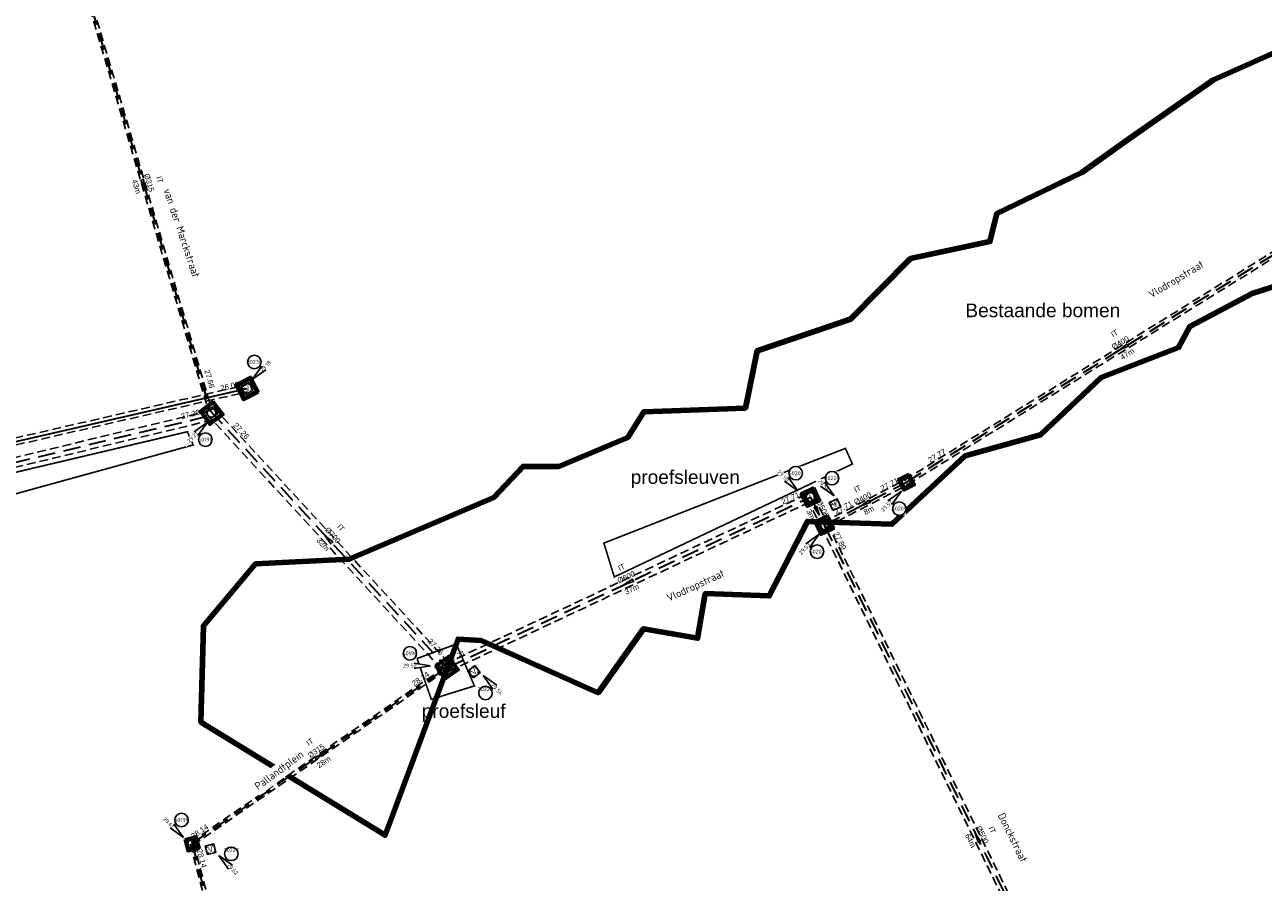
# Model space of a CAD drawing. Header units: metres. Extents: x 200112 to 202167, y 374508 to 376527.
# Tile 15 of 25: x 201186 to 201299, y 374793 to 374871. Entities that reach past the tile are written whole.
import ezdxf
from ezdxf.enums import TextEntityAlignment as Align

# ---------------------------------------------------------------- set-up
doc = ezdxf.new("R2010")
doc.units = ezdxf.units.M
doc.set_wipeout_variables(frame=1)
for name, pattern in [('HIDDEN4', [2.3813, 1.5875, -0.7938]), ('HIDDEN6', [1.1906999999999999, 0.7938, -0.3969]), ('HIDDENX2', [0.75, 0.5, -0.25])]:
    doc.linetypes.add(name, pattern=pattern)
doc.layers.add('000-conflicten bomen', color=1, linetype='Continuous', lineweight=200, true_color=0xff0000)
doc.layers.add('025___BS_GEMENGD', color=20, linetype='Continuous', lineweight=30, true_color=0xff3f00)
for name, color, linetype, lineweight in [('025___BS_IT', 84, 'HIDDEN4', 30), ('B-WE-RI-VWA_PUTNUMMER-S', 20, 'Continuous', 25), ('B-WE-RI-VWA_RIOOLPUT_VALPUT-S', 253, 'Continuous', 25), ('conflictpunten', 210, 'Continuous', 18), ('N-WE-RI-ITR_PUTNUMMER-S', 84, 'Continuous', 25), ('N-WE-RI-ITR_RIOOLPUT-S', 84, 'Continuous', 25), ('N-WE-RI-PUT-G', 7, 'Continuous', 35), ('N-WE-RI-PUT-GD', 7, 'Continuous', 50), ('X-XX-AL-T35', 50, 'Continuous', 35)]:
    doc.layers.add(name, color=color, linetype=linetype, lineweight=lineweight)
for name, color, linetype in [('025___BS_STROOMRICHTING', 252, 'Continuous'), ('025___BS_STROOMRICHTING IT', 252, 'Continuous'), ('025___BS_TEKST_BOBIT', 84, 'Continuous'), ('025___BS_TEKST_DIAMETERIT', 84, 'Continuous'), ('025___BS_TEKST_LENGTE', 250, 'Continuous'), ('025___BS_VISUEEL RUIMTEBESLAG', 251, 'HIDDEN6'), ('Wipeout', 10, 'Continuous')]:
    doc.layers.add(name, color=color, linetype=linetype)
doc.layers.add('025___BS_TEKST_BOBGWA', color=20, linetype='Continuous', true_color=0xff3f00)
doc.layers.add('025___BS_TEKST_DIAMETERGWA', color=20, linetype='Continuous', true_color=0xff3f00)
doc.layers.add('025___BS_TEKST_STRENGNUMMER', color=50, linetype='Continuous', plot=False)
doc.styles.add('NLCS-ISO', font='NLCS-ISO.ttf')
doc.styles.add('NLCS-ISO-M200-T35', font='NLCS-ISO.ttf', dxfattribs={"height": 0.7000000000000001})
doc.styles.get("Standard").update_dxf_attribs({"font": 'arial.ttf'})

# ---------------------------------------------------------------- blocks, each defined once
blk = doc.blocks.new('put1250x1250')
at = {"layer": 'N-WE-RI-PUT-GD'}
for points in [[(-0.7749999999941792, -0.7750000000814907), (0.7749999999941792, -0.7750000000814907), (0.7749999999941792, 0.7749999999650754), (-0.7749999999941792, 0.7749999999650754)], [(-0.625, -0.6250000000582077), (0.625, -0.6250000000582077), (0.625, 0.6249999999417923), (-0.625, 0.6249999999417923)]]:
    blk.add_lwpolyline(points, close=True, dxfattribs=at)
blk = doc.blocks.new('put800x800')
at = {"layer": 'N-WE-RI-PUT-GD'}
for points in [[(-0.5500000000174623, -0.5500000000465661), (0.5499999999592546, -0.5500000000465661), (0.5499999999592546, 0.5499999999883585), (-0.5500000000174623, 0.5499999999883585)], [(-0.4000000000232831, -0.4000000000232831), (0.3999999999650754, -0.4000000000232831), (0.3999999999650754, 0.3999999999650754), (-0.4000000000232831, 0.3999999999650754)]]:
    blk.add_lwpolyline(points, close=True, dxfattribs=at)
blk = doc.blocks.new('put1000x1000')
at = {"layer": 'N-WE-RI-PUT-GD'}
for points in [[(-0.6499986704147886, -0.6499981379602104), (0.6500013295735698, -0.6499981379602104), (0.6500013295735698, 0.6500018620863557), (-0.6499986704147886, 0.6500018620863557)], [(-0.4999986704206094, -0.4999981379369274), (0.5000013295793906, -0.4999981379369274), (0.5000013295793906, 0.5000018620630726), (-0.4999986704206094, 0.5000018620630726)]]:
    blk.add_lwpolyline(points, close=True, dxfattribs=at)
blk = doc.blocks.new('*U100')
at = {"flags": 128}
blk.add_lwpolyline([(-1.687780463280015e-13, 6.185235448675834e-14), (41.99895376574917, -1.240263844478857)], dxfattribs=at)
at = {"layer": '025___BS_STROOMRICHTING IT'}
blk.add_lwpolyline([(20.56216752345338, -0.6072178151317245), (21.44047598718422, -0.5081004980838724), (21.43309649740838, -0.7579915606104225)], close=True, dxfattribs=at)
at = {"layer": '025___BS_VISUEEL RUIMTEBESLAG', "flags": 128}
for points in [[(0.00464907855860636, 0.1574313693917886), (42.00360284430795, -1.08283247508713)], [(-0.004649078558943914, -0.157431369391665), (41.9943046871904, -1.397695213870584)]]:
    blk.add_lwpolyline(points, dxfattribs=at)
at = {"layer": '025___BS_TEKST_BOBIT'}
blk.add_attdef('B1', (0.6503675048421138, 0.2656667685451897), '', height=0.4999999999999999, rotation=358.3084998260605, dxfattribs=at)
blk.add_attdef('B2', text='', height=0.4999999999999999, rotation=358.3084998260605, dxfattribs=at).set_placement((41.40984122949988, -0.9333652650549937), align=Align.RIGHT)
at = {"layer": '025___BS_TEKST_DIAMETERIT'}
blk.add_attdef('D', text='', height=0.4999999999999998, rotation=358.3084998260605, dxfattribs=at).set_placement((21.00365938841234, -0.4785000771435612), align=Align.BOTTOM_CENTER)
at = {"layer": '025___BS_TEKST_LENGTE'}
blk.add_attdef('LEN', text='', height=0.4999999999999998, rotation=358.3084998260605, dxfattribs=at).set_placement((20.98674319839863, -1.051331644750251), align=Align.TOP_CENTER)
at = {"layer": '025___BS_TEKST_STRENGNUMMER'}
blk.add_attdef('STR', text='', height=0.4999999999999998, rotation=358.3084998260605, dxfattribs=at).set_placement((21.03665556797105, 0.6746661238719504), align=Align.CENTER)
blk = doc.blocks.new('*U101')
at = {"flags": 128}
blk.add_lwpolyline([(-1.750908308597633e-13, -4.068099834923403e-14), (24.16370486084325, 14.81630230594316)], dxfattribs=at)
at = {"layer": '025___BS_STROOMRICHTING IT'}
blk.add_lwpolyline([(12.45482221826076, 7.636842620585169), (11.64354222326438, 7.286022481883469), (11.77422306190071, 7.072896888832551)], close=True, dxfattribs=at)
at = {"layer": '025___BS_VISUEEL RUIMTEBESLAG', "flags": 128}
for points in [[(-0.08232892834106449, 0.1342691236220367), (24.08137593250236, 14.95057142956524)], [(0.0823289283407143, -0.134269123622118), (24.24603378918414, 14.68203318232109)]]:
    blk.add_lwpolyline(points, dxfattribs=at)
at = {"layer": '025___BS_TEKST_BOBIT'}
blk.add_attdef('B2', text='', height=0.5, rotation=31.51510666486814, dxfattribs=at).set_placement((22.5788235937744, 14.18480265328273), align=Align.RIGHT)
blk.add_attdef('B1', (0.1454740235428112, 0.4286417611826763), '', height=0.5, rotation=31.51510666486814, dxfattribs=at)
at = {"layer": '025___BS_TEKST_DIAMETERIT'}
blk.add_attdef('D', text='', height=0.5, rotation=31.51510666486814, dxfattribs=at).set_placement((12.00778588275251, 7.528945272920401), align=Align.BOTTOM_CENTER)
at = {"layer": '025___BS_TEKST_LENGTE'}
blk.add_attdef('LEN', text='', height=0.5, rotation=31.51510666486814, dxfattribs=at).set_placement((12.30734885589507, 7.040392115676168), align=Align.TOP_CENTER)
at = {"layer": '025___BS_TEKST_STRENGNUMMER'}
blk.add_attdef('STR', text='', height=0.5, rotation=31.51510666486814, dxfattribs=at).set_placement((11.40385115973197, 8.511871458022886), align=Align.CENTER)
blk = doc.blocks.new('*U102')
at = {"flags": 128}
blk.add_lwpolyline([(-1.732443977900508e-13, 4.793872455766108e-14), (61.69966928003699, 3.198523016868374)], dxfattribs=at)
at = {"layer": '025___BS_STROOMRICHTING IT'}
blk.add_lwpolyline([(30.41292132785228, 1.576611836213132), (31.28027661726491, 1.746743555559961), (31.29321928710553, 1.497078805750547)], close=True, dxfattribs=at)
at = {"layer": '025___BS_VISUEEL RUIMTEBESLAG', "flags": 128}
for points in [[(-0.02277909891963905, 0.4394099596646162), (61.67689018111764, 3.63793297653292)], [(0.02277909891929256, -0.4394099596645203), (61.72244837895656, 2.759113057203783)]]:
    blk.add_lwpolyline(points, dxfattribs=at)
at = {"layer": '025___BS_TEKST_BOBIT'}
blk.add_attdef('B2', text='', height=0.5, rotation=2.96756805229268, dxfattribs=at).set_placement((60.45122688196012, 3.427725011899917), align=Align.RIGHT)
blk.add_attdef('B1', (0.8241630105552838, 0.6166564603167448), '', height=0.5, rotation=2.96756805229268, dxfattribs=at)
at = {"layer": '025___BS_TEKST_DIAMETERIT'}
blk.add_attdef('D', text='', height=0.5, rotation=2.96756805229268, dxfattribs=at).set_placement((30.84249906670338, 1.740765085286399), align=Align.BOTTOM_CENTER)
at = {"layer": '025___BS_TEKST_LENGTE'}
blk.add_attdef('LEN', text='', height=0.5, rotation=2.96756805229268, dxfattribs=at).set_placement((30.87216787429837, 1.168452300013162), align=Align.TOP_CENTER)
at = {"layer": '025___BS_TEKST_STRENGNUMMER'}
blk.add_attdef('STR', text='', height=0.5, rotation=2.96756805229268, dxfattribs=at).set_placement((30.78171856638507, 2.892801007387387), align=Align.CENTER)
blk = doc.blocks.new('*U103')
at = {"flags": 128}
blk.add_lwpolyline([(-4.248250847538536e-14, 1.746624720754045e-13), (16.9909855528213, -27.08034490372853)], dxfattribs=at)
at = {"layer": '025___BS_STROOMRICHTING IT'}
blk.add_lwpolyline([(8.262971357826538, -13.16957828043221), (8.833898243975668, -13.84433193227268), (8.622130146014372, -13.97720131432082)], close=True, dxfattribs=at)
at = {"layer": '025___BS_VISUEEL RUIMTEBESLAG', "flags": 128}
for points in [[(0.3727118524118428, 0.2338501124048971), (17.36369740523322, -26.84649479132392)], [(-0.3727118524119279, -0.2338501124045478), (16.61827370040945, -27.31419501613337)]]:
    blk.add_lwpolyline(points, dxfattribs=at)
at = {"layer": '025___BS_TEKST_BOBIT'}
blk.add_attdef('B1', (1.775578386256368, -1.736147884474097), '', height=0.4999999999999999, rotation=302.1053399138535, dxfattribs=at)
blk.add_attdef('B2', text='', height=0.4999999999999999, rotation=302.1053399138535, dxfattribs=at).set_placement((16.58330164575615, -25.87829007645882), align=Align.RIGHT)
at = {"layer": '025___BS_TEKST_DIAMETERIT'}
blk.add_attdef('D', text='', height=0.4999999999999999, rotation=302.1053399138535, dxfattribs=at).set_placement((8.615517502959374, -13.46486549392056), align=Align.BOTTOM_CENTER)
at = {"layer": '025___BS_TEKST_LENGTE'}
blk.add_attdef('LEN', text='', height=0.4999999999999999, rotation=302.1053399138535, dxfattribs=at).set_placement((8.130076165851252, -13.76944532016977), align=Align.TOP_CENTER)
at = {"layer": '025___BS_TEKST_STRENGNUMMER'}
blk.add_attdef('STR', text='', height=0.4999999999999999, rotation=302.1053399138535, dxfattribs=at).set_placement((9.59217020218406, -12.8508373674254), align=Align.CENTER)
blk = doc.blocks.new('*U104')
at = {"flags": 128}
blk.add_lwpolyline([(-1.785302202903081e-13, -2.094524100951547e-14), (33.28309849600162, 15.60959479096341)], dxfattribs=at)
at = {"layer": '025___BS_STROOMRICHTING IT'}
blk.add_lwpolyline([(16.24544821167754, 7.619028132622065), (16.9845733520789, 8.103738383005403), (17.09072721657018, 7.877394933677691)], close=True, dxfattribs=at)
at = {"layer": '025___BS_VISUEEL RUIMTEBESLAG', "flags": 128}
for points in [[(-0.1613538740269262, 0.3440420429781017), (33.12174462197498, 15.95363683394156)], [(0.1613538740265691, -0.3440420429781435), (33.44445237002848, 15.26555274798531)]]:
    blk.add_lwpolyline(points, dxfattribs=at)
at = {"layer": '025___BS_TEKST_BOBIT'}
blk.add_attdef('B2', text='', height=0.5, rotation=25.1263255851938, dxfattribs=at).set_placement((32.34654787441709, 15.66526197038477), align=Align.RIGHT)
blk.add_attdef('B1', (0.1922674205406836, 0.4097922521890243), '', height=0.5, rotation=25.1263255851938, dxfattribs=at)
at = {"layer": '025___BS_TEKST_DIAMETERIT'}
blk.add_attdef('D', text='', height=0.5, rotation=25.1263255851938, dxfattribs=at).set_placement((16.58138396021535, 7.93308305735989), align=Align.BOTTOM_CENTER)
at = {"layer": '025___BS_TEKST_LENGTE'}
blk.add_attdef('LEN', text='', height=0.5, rotation=25.1263255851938, dxfattribs=at).set_placement((16.82472313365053, 7.414230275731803), align=Align.TOP_CENTER)
at = {"layer": '025___BS_TEKST_STRENGNUMMER'}
blk.add_attdef('STR', text='', height=0.5, rotation=25.1263255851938, dxfattribs=at).set_placement((16.09057430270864, 8.977107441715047), align=Align.CENTER)
blk = doc.blocks.new('*U105')
at = {"flags": 128}
blk.add_lwpolyline([(-1.705302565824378e-13, 5.684341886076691e-14), (2.851672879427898, 7.727152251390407e-13)], dxfattribs=at)
at = {"layer": '025___BS_STROOMRICHTING IT'}
blk.add_lwpolyline([(1.863336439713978, 4.845591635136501e-13), (0.9883364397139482, 0.1250000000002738), (0.9883364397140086, -0.1249999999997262)], close=True, dxfattribs=at)
at = {"layer": '025___BS_VISUEEL RUIMTEBESLAG', "flags": 128}
for points in [[(-2.464670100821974e-13, 0.3150000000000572), (2.851672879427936, 0.3150000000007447)], [(-9.459350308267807e-14, -0.3149999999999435), (2.851672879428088, -0.3149999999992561)]]:
    blk.add_lwpolyline(points, dxfattribs=at)
at = {"layer": '025___BS_TEKST_BOBIT'}
blk.add_attdef('B1', (0.3480780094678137, 0.2893754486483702), '', height=0.5, dxfattribs=at)
blk.add_attdef('B2', text='', height=0.5, dxfattribs=at).set_placement((2.253758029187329, 0.2893754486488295), align=Align.RIGHT)
at = {"layer": '025___BS_TEKST_DIAMETERIT'}
blk.add_attdef('D', text='', height=0.5, dxfattribs=at).set_placement((1.425836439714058, 0.1416935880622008), align=Align.BOTTOM_CENTER)
at = {"layer": '025___BS_TEKST_LENGTE'}
blk.add_attdef('LEN', text='', height=0.5, dxfattribs=at).set_placement((1.425836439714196, -0.4313876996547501), align=Align.TOP_CENTER)
at = {"layer": '025___BS_TEKST_STRENGNUMMER'}
blk.add_attdef('STR', text='', height=0.5, dxfattribs=at).set_placement((1.424779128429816, 1.295331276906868), align=Align.CENTER)
blk = doc.blocks.new('*U106')
at = {"flags": 128}
blk.add_lwpolyline([(-8.03438205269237e-14, 1.607999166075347e-13), (44.97642427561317, -45.00155796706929)], dxfattribs=at)
at = {"layer": '025___BS_STROOMRICHTING IT'}
blk.add_lwpolyline([(22.17893934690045, -22.19133336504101), (22.88589796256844, -22.72186094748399), (22.70907189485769, -22.8985882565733)], close=True, dxfattribs=at)
at = {"layer": '025___BS_VISUEEL RUIMTEBESLAG', "flags": 128}
for points in [[(0.2228008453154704, 0.2226764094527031), (45.19922512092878, -44.77888155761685)], [(-0.2228008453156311, -0.2226764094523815), (44.75362343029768, -45.22423437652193)]]:
    blk.add_lwpolyline(points, dxfattribs=at)
at = {"layer": '025___BS_TEKST_BOBIT'}
blk.add_attdef('B1', (1.040001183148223, -0.4491963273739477), '', height=0.4999999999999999, rotation=314.9839954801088, dxfattribs=at)
blk.add_attdef('B2', text='', height=0.4999999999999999, rotation=314.9839954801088, dxfattribs=at).set_placement((44.67029767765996, -43.94728977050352), align=Align.RIGHT)
at = {"layer": '025___BS_TEKST_DIAMETERIT'}
blk.add_attdef('D', text='', height=0.4999999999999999, rotation=314.9839954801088, dxfattribs=at).set_placement((22.58843261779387, -22.40061447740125), align=Align.BOTTOM_CENTER)
at = {"layer": '025___BS_TEKST_LENGTE'}
blk.add_attdef('LEN', text='', height=0.4999999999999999, rotation=314.9839954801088, dxfattribs=at).set_placement((22.18308977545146, -22.80573093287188), align=Align.TOP_CENTER)
at = {"layer": '025___BS_TEKST_STRENGNUMMER'}
blk.add_attdef('STR', text='', height=0.4999999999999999, rotation=314.9839954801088, dxfattribs=at).set_placement((23.40365805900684, -21.58434949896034), align=Align.CENTER)
blk = doc.blocks.new('*U107')
at = {"flags": 128}
blk.add_lwpolyline([(-1.77463682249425e-13, -2.860741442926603e-14), (7.519546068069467, 3.929843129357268)], dxfattribs=at)
at = {"layer": '025___BS_STROOMRICHTING IT'}
blk.add_lwpolyline([(3.372031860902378, 1.762281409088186), (4.089617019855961, 2.278344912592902), (4.205411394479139, 2.056778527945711)], close=True, dxfattribs=at)
at = {"layer": '025___BS_VISUEEL RUIMTEBESLAG', "flags": 128}
for points in [[(-0.1181102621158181, 0.2259977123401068), (7.40143580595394, 4.15584084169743)], [(0.1181102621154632, -0.2259977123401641), (7.637656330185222, 3.703845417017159)]]:
    blk.add_lwpolyline(points, dxfattribs=at)
at = {"layer": '025___BS_TEKST_BOBIT'}
blk.add_attdef('B2', text='', height=0.5, rotation=27.59233651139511, dxfattribs=at).set_placement((6.85560254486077, 3.909365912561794), align=Align.RIGHT)
blk.add_attdef('B1', (1.103347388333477, 0.9951870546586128), '', height=0.5, rotation=27.59233651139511, dxfattribs=at)
at = {"layer": '025___BS_TEKST_DIAMETERIT'}
blk.add_attdef('D', text='', height=0.5, rotation=27.59233651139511, dxfattribs=at).set_placement((3.694143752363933, 2.090499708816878), align=Align.BOTTOM_CENTER)
at = {"layer": '025___BS_TEKST_LENGTE'}
blk.add_attdef('LEN', text='', height=0.5, rotation=27.59233651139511, dxfattribs=at).set_placement((3.95958210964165, 1.582597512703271), align=Align.TOP_CENTER)
at = {"layer": '025___BS_TEKST_STRENGNUMMER'}
blk.add_attdef('STR', text='', height=0.5, rotation=27.59233651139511, dxfattribs=at).set_placement((3.158867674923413, 3.112439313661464), align=Align.CENTER)
blk = doc.blocks.new('*U108')
at = {"flags": 128}
blk.add_lwpolyline([(-1.749058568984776e-13, -4.146907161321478e-14), (39.71710965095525, 24.59986965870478)], dxfattribs=at)
at = {"layer": '025___BS_STROOMRICHTING IT'}
blk.add_lwpolyline([(19.48661868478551, 12.06956608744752), (20.1646713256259, 12.63657104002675), (20.29631060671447, 12.42403610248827)], close=True, dxfattribs=at)
at = {"layer": '025___BS_VISUEEL RUIMTEBESLAG', "flags": 128}
for points in [[(-0.134272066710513, 0.2167856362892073), (39.58283758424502, 24.81665529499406)], [(0.1342720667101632, -0.2167856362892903), (39.8513817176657, 24.38308402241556)]]:
    blk.add_lwpolyline(points, dxfattribs=at)
at = {"layer": '025___BS_TEKST_BOBIT'}
blk.add_attdef('B2', text='', height=0.5, rotation=31.77312736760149, dxfattribs=at).set_placement((39.05642576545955, 24.53104290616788), align=Align.RIGHT)
blk.add_attdef('B1', (2.176867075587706, 1.746450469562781), '', height=0.5, rotation=31.77312736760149, dxfattribs=at)
at = {"layer": '025___BS_TEKST_DIAMETERIT'}
blk.add_attdef('D', text='', height=0.5, rotation=31.77312736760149, dxfattribs=at).set_placement((19.78394505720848, 12.42039418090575), align=Align.BOTTOM_CENTER)
at = {"layer": '025___BS_TEKST_LENGTE'}
blk.add_attdef('LEN', text='', height=0.5, rotation=31.77312736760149, dxfattribs=at).set_placement((20.08570509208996, 11.93319499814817), align=Align.TOP_CENTER)
at = {"layer": '025___BS_TEKST_STRENGNUMMER'}
blk.add_attdef('STR', text='', height=0.5, rotation=31.77312736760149, dxfattribs=at).set_placement((19.17559005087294, 13.40059070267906), align=Align.CENTER)
blk = doc.blocks.new('*U139')
at = {"flags": 128}
blk.add_lwpolyline([(6.296545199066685e-15, 1.796443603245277e-13), (12.20743583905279, -41.40379506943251)], dxfattribs=at)
at = {"layer": '025___BS_STROOMRICHTING IT'}
blk.add_lwpolyline([(6.227444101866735, -21.12153795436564), (6.099888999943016, -20.24690677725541), (5.860094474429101, -20.31760745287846)], close=True, dxfattribs=at)
at = {"layer": '025___BS_VISUEEL RUIMTEBESLAG', "flags": 128}
for points in [[(0.1510705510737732, 0.04454142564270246), (12.35850639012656, -41.35925364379)], [(-0.1510705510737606, -0.04454142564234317), (12.05636528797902, -41.44833649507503)]]:
    blk.add_lwpolyline(points, dxfattribs=at)
at = {"layer": '025___BS_TEKST_BOBIT'}
blk.add_attdef('B1', (0.635901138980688, -0.7388391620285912), '', height=0.4999999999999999, rotation=286.4275502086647, dxfattribs=at)
blk.add_attdef('B2', text='', height=0.4999999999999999, rotation=286.4275502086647, dxfattribs=at).set_placement((12.1472178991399, -39.40247461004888), align=Align.RIGHT)
at = {"layer": '025___BS_TEKST_DIAMETERIT'}
blk.add_attdef('D', text='', height=0.4999999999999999, rotation=286.4275502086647, dxfattribs=at).set_placement((6.239627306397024, -20.6618262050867), align=Align.BOTTOM_CENTER)
at = {"layer": '025___BS_TEKST_LENGTE'}
blk.add_attdef('LEN', text='', height=0.4999999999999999, rotation=286.4275502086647, dxfattribs=at).set_placement((5.689940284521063, -20.82389514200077), align=Align.TOP_CENTER)
at = {"layer": '025___BS_TEKST_STRENGNUMMER'}
blk.add_attdef('STR', text='', height=0.4999999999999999, rotation=286.4275502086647, dxfattribs=at).set_placement((7.345872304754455, -20.33456019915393), align=Align.CENTER)
blk = doc.blocks.new('*U50')
at = {"flags": 128}
blk.add_lwpolyline([(-1.492899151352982e-13, 1.001212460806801e-13), (65.72845426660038, -18.12046005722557)], dxfattribs=at)
at = {"layer": '025___BS_STROOMRICHTING', "color": 5}
blk.add_lwpolyline([(33.2859928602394, -9.17650522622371), (32.4756828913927, -8.823450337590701), (32.40923992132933, -9.064459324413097)], close=True, dxfattribs=at)
blk.add_solid([(32.4756828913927, -8.823450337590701), (33.2859928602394, -9.17650522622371), (32.4756828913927, -8.823450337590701), (32.40923992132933, -9.064459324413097)], dxfattribs=at)
at = {"layer": '025___BS_VISUEEL RUIMTEBESLAG', "flags": 128}
for points in [[(0.08371814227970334, 0.3036713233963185), (65.81217240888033, -17.81678873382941)], [(-0.08371814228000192, -0.3036713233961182), (65.64473612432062, -18.42413138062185)]]:
    blk.add_lwpolyline(points, dxfattribs=at)
at = {"layer": '025___BS_TEKST_BOBGWA'}
blk.add_attdef('B1', (0.8209552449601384, 0.2301082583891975), '', height=0.4999999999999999, rotation=344.5871769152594, dxfattribs=at)
blk.add_attdef('B2', text='', height=0.4999999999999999, rotation=344.5871769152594, dxfattribs=at).set_placement((65.22895071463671, -17.68258276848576), align=Align.RIGHT)
at = {"layer": '025___BS_TEKST_DIAMETERGWA'}
blk.add_attdef('D', text='', height=0.4999999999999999, rotation=344.5871769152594, dxfattribs=at).set_placement((32.90188530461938, -8.923632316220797), align=Align.BOTTOM_CENTER)
at = {"layer": '025___BS_TEKST_LENGTE'}
blk.add_attdef('LEN', text='', height=0.4999999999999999, rotation=344.5871769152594, dxfattribs=at).set_placement((32.74957641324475, -9.47610327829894), align=Align.TOP_CENTER)
at = {"layer": '025___BS_TEKST_STRENGNUMMER'}
blk.add_attdef('STR', text='', height=0.4999999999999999, rotation=344.5871769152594, dxfattribs=at).set_placement((33.22523450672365, -7.746767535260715), align=Align.CENTER)
blk = doc.blocks.new('SRI-PUT_INSPECTIE-SO')
at = {"lineweight": -3, "flags": 128}
blk.add_lwpolyline([(-1.999999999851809, -2.000000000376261), (2.000000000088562, -2.000000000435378), (2.000000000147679, 1.999999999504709), (-2.00000000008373, 1.999999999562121)], close=True, dxfattribs=at)
at = {"lineweight": -3, "ltscale": 1.5}
blk.add_circle((0, -7.105427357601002e-14), 1.999999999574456, dxfattribs=at)
at = {"ltscale": 0.1, "style": 'NLCS-ISO'}
blk.add_text('I', height=2.5, dxfattribs=at).set_placement((-0.002795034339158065, -0.007140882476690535), align=Align.MIDDLE_CENTER)
blk = doc.blocks.new('*U168')
blk.add_wipeout([(-1.4142135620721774, -1.4142135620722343), (-5.833630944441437, -7.601397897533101), (-11.013869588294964, -12.832515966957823), (-12.784282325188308, -11.036641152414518), (-7.601397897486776, -5.833630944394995)]).dxf.layer = 'Wipeout'
blk.add_wipeout([(0.6845576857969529, -6.354630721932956), (-5.497442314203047, -6.354630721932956), (-5.497442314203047, -12.536630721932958), (0.6845576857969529, -12.536630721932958)]).dxf.layer = 'Wipeout'
for q in [(-7.601397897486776, -5.833630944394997), (-5.833630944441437, -7.601397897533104)]:
    blk.add_line((-1.414213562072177, -1.414213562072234), q)
blk.add_circle((-2.406442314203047, -9.445630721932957), 3.090853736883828)
at = {"ltscale": 0.1, "style": 'NLCS-ISO'}
blk.add_attdef('PUTHGT', text='', height=1.8, rotation=44.99999999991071, dxfattribs=at).set_placement((-8.442832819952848, -8.482353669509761), align=Align.MIDDLE_LEFT)
blk.add_attdef('PUTNR', text='', height=1.8, dxfattribs=at).set_placement((-2.406442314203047, -7.645630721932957), align=Align.MIDDLE_CENTER)
blk = doc.blocks.new('*U191')
blk.add_wipeout([(-1.9999999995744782, 4.1744385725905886e-14), (-9.499999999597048, 1.2500000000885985), (-16.861940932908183, 1.2859771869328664), (-16.843936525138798, -1.2357689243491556), (-9.49999999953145, -1.2500000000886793)]).dxf.layer = 'Wipeout'
blk.add_wipeout([(-8.403935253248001, 2.614274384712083), (-14.585935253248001, 2.614274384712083), (-14.585935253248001, 8.796274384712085), (-8.403935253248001, 8.796274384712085)]).dxf.layer = 'Wipeout'
for q in [(-9.499999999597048, 1.250000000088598), (-9.49999999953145, -1.25000000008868)]:
    blk.add_line((-1.999999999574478, 4.010782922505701e-14), q)
blk.add_circle((-11.494935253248, 5.705274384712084), 3.090853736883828)
at = {"ltscale": 0.1, "style": 'NLCS-ISO'}
blk.add_attdef('PUTNR', text='', height=1.8, dxfattribs=at).set_placement((-11.494935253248, 5.705274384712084), align=Align.MIDDLE_CENTER)
blk.add_attdef('PUTHGT', text='', height=1.8, dxfattribs=at).set_placement((-11.96791413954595, 0.02794546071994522), align=Align.MIDDLE_LEFT)
blk = doc.blocks.new('*U170')
blk.add_wipeout([(-1.4142135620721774, 1.4142135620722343), (-5.833630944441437, 7.601397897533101), (-11.013869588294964, 12.832515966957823), (-12.784282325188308, 11.036641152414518), (-7.601397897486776, 5.833630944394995)]).dxf.layer = 'Wipeout'
blk.add_wipeout([(0.6845576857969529, 6.354630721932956), (-5.497442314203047, 6.354630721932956), (-5.497442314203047, 12.536630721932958), (0.6845576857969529, 12.536630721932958)]).dxf.layer = 'Wipeout'
for q in [(-7.601397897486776, 5.833630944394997), (-5.833630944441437, 7.601397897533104)]:
    blk.add_line((-1.414213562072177, 1.414213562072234), q)
blk.add_circle((-2.406442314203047, 9.445630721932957), 3.090853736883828)
at = {"ltscale": 0.1, "style": 'NLCS-ISO'}
blk.add_attdef('PUTHGT', text='', height=1.8, rotation=315.0000000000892, dxfattribs=at).set_placement((-8.442832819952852, 8.482353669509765), align=Align.MIDDLE_LEFT)
blk.add_attdef('PUTNR', text='', height=1.8, dxfattribs=at).set_placement((-2.406442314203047, 9.445630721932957), align=Align.MIDDLE_CENTER)
blk = doc.blocks.new('*U167')
blk.add_wipeout([(-1.4142135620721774, -1.4142135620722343), (-5.833630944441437, -7.601397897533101), (-11.013869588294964, -12.832515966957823), (-12.784282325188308, -11.036641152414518), (-7.601397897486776, -5.833630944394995)]).dxf.layer = 'Wipeout'
blk.add_wipeout([(0.6845576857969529, -6.354630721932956), (-5.497442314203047, -6.354630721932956), (-5.497442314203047, -12.536630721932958), (0.6845576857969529, -12.536630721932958)]).dxf.layer = 'Wipeout'
for q in [(-7.601397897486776, -5.833630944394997), (-5.833630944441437, -7.601397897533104)]:
    blk.add_line((-1.414213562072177, -1.414213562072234), q)
blk.add_circle((-2.406442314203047, -9.445630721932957), 3.090853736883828)
at = {"ltscale": 0.1, "style": 'NLCS-ISO'}
blk.add_attdef('PUTHGT', text='', height=1.8, rotation=44.99999999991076, dxfattribs=at).set_placement((-8.442832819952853, -8.482353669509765), align=Align.MIDDLE_LEFT)
blk.add_attdef('PUTNR', text='', height=1.8, dxfattribs=at).set_placement((-2.406442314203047, -7.645630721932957), align=Align.MIDDLE_CENTER)
blk = doc.blocks.new('SRI-PUT_VALPUT-SO')
at = {"lineweight": -3, "flags": 128}
blk.add_lwpolyline([(-1.999999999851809, -2.00000000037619), (2.000000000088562, -2.000000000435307), (2.000000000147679, 1.99999999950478), (-2.00000000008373, 1.999999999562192)], close=True, dxfattribs=at)
at = {"linetype": 'HIDDENX2', "lineweight": -3, "ltscale": 0.25}
blk.add_circle((0, 0), 1.999999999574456, dxfattribs=at)
at = {"ltscale": 0.1, "style": 'NLCS-ISO'}
blk.add_text('V', height=2.5, dxfattribs=at).set_placement((-0.002795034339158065, -0.007140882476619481), align=Align.MIDDLE_CENTER)
blk = doc.blocks.new('*U169')
blk.add_wipeout([(1.4142135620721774, -1.4142135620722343), (5.833630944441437, -7.601397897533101), (11.013869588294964, -12.832515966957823), (12.784282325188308, -11.036641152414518), (7.601397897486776, -5.833630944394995)]).dxf.layer = 'Wipeout'
blk.add_wipeout([(-0.6845576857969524, -6.354630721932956), (5.497442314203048, -6.354630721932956), (5.497442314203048, -12.536630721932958), (-0.6845576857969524, -12.536630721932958)]).dxf.layer = 'Wipeout'
for q in [(5.833630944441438, -7.601397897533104), (7.601397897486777, -5.833630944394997)]:
    blk.add_line((1.414213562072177, -1.414213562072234), q)
blk.add_circle((2.406442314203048, -9.445630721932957), 3.090853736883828)
at = {"ltscale": 0.1, "style": 'NLCS-ISO'}
blk.add_attdef('PUTHGT', text='', height=1.8, rotation=315.0000000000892, dxfattribs=at).set_placement((5.388131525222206, -5.427652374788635), align=Align.MIDDLE_LEFT)
blk.add_attdef('PUTNR', text='', height=1.8, dxfattribs=at).set_placement((2.406442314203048, -7.645630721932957), align=Align.MIDDLE_CENTER)
blk = doc.blocks.new('*U180')
blk.add_wipeout([(1.4142135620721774, 1.4142135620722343), (5.833630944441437, 7.601397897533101), (11.013869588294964, 12.832515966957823), (12.784282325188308, 11.036641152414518), (7.601397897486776, 5.833630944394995)]).dxf.layer = 'Wipeout'
blk.add_wipeout([(-0.6845576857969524, 6.354630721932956), (5.497442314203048, 6.354630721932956), (5.497442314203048, 12.536630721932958), (-0.6845576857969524, 12.536630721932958)]).dxf.layer = 'Wipeout'
for q in [(5.833630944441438, 7.601397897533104), (7.601397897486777, 5.833630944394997)]:
    blk.add_line((1.414213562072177, 1.414213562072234), q)
blk.add_circle((2.406442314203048, 9.445630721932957), 3.090853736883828)
at = {"ltscale": 0.1, "style": 'NLCS-ISO'}
blk.add_attdef('PUTHGT', text='', height=1.8, rotation=44.99999999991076, dxfattribs=at).set_placement((5.388131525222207, 5.427652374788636), align=Align.MIDDLE_LEFT)
blk.add_attdef('PUTNR', text='', height=1.8, dxfattribs=at).set_placement((2.406442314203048, 9.445630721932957), align=Align.MIDDLE_CENTER)
blk = doc.blocks.new('*U179')
blk.add_wipeout([(1.4142135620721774, -1.4142135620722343), (5.833630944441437, -7.601397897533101), (11.013869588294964, -12.832515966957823), (12.784282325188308, -11.036641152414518), (7.601397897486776, -5.833630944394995)]).dxf.layer = 'Wipeout'
blk.add_wipeout([(3.9611276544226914, 2.4076524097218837), (10.143127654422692, 2.4076524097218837), (10.143127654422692, -3.7743475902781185), (3.9611276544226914, -3.7743475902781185)]).dxf.layer = 'Wipeout'
for q in [(5.833630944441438, -7.601397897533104), (7.601397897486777, -5.833630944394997)]:
    blk.add_line((1.414213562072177, -1.414213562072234), q)
blk.add_circle((7.052127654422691, -0.6833475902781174), 3.090853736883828)
at = {"ltscale": 0.1, "style": 'NLCS-ISO'}
blk.add_attdef('PUTNR', text='', height=1.8, dxfattribs=at).set_placement((7.052127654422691, 1.116652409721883), align=Align.MIDDLE_CENTER)
blk.add_attdef('PUTHGT', text='', height=1.8, rotation=315.0000000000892, dxfattribs=at).set_placement((5.388131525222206, -5.427652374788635), align=Align.MIDDLE_LEFT)

msp = doc.modelspace()

# ---------------------------------------------------------------- linework, layer by layer
at = {"layer": '000-conflicten bomen'}
msp.add_lwpolyline([(201305.0823824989, 374870.7526416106), (201294.4621393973, 374866.0247627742), (201286.6798524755, 374860.6092264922), (201282.4144958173, 374857.5454085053), (201274.6322088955, 374853.8060957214), (201273.9871835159, 374851.2272633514), (201266.7208650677, 374849.6799171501), (201261.2395746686, 374844.1240426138), (201252.6832054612, 374841.2443016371), (201251.6082495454, 374836.0006797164), (201242.3210761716, 374835.6568509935), (201240.8413273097, 374833.3191665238), (201234.5209078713, 374830.654376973), (201231.2530211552, 374830.654376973), (201228.5874000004, 374827.8176730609), (201215.3300422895, 374822.1718650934), (201206.7739322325, 374821.7420791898), (201202.0011590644, 374816.0686713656), (201201.7645547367, 374807.2705153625), (201218.6274721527, 374796.9234928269), (201225.3070740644, 374814.8596573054), (201227.4139669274, 374814.7307800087), (201238.119988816, 374809.9598641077), (201242.2907555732, 374815.8051862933), (201247.2353454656, 374814.9456144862), (201247.9233898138, 374819.0287559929), (201253.7923692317, 374818.8188333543), (201257.2750916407, 374825.6227827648), (201265.0146187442, 374825.3649112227), (201271.7219497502, 374831.6401362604), (201278.6171648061, 374833.5392636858), (201284.1637611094, 374838.7828856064), (201291.2582628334, 374841.5336323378), (201292.2901997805, 374843.4677273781), (201297.9894356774, 374846.488859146), (201303.5790509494, 374848.2940768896)], dxfattribs=at)
at = {"layer": 'conflictpunten', "ltscale": 0.2, "const_width": 0.15, "elevation": 29.13872781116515}
for points in [[(201149.3823867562, 374821.7601836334), (201150.3328626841, 374818.6636090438), (201201.0600995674, 374832.626432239), (201200.5287419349, 374833.8342370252)], [(201238.6524700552, 374823.6458175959), (201239.602945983, 374820.5492430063), (201261.4018385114, 374830.8839954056), (201260.7570102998, 374832.3108451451)], [(201221.5496833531, 374813.0866613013), (201222.8568702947, 374809.3518696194), (201226.7989391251, 374810.5828490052), (201225.1460963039, 374814.4112602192)]]:
    msp.add_lwpolyline(points, close=True, dxfattribs=at)

# ---------------------------------------------------------------- block references
at = {"layer": '025___BS_GEMENGD', "rotation": 28.35216289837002}
msp.add_blockref('*U50', (201139.5157072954, 374822.5366820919), dxfattribs=at).add_auto_attribs({'STR': 'GWA', 'B1': '26.13', 'B2': '26.09', 'D': '%%C500', 'LEN': '68m'})
at = {"layer": '025___BS_IT'}
for name, p, values in [('*U139', (201190.4155521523, 374877.1633384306), {'STR': 'IT', 'B1': '27.66', 'B2': '27.66', 'D': '%%C315', 'LEN': '43m'}), ('*U108', (201266.3440532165, 374829.2239851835), {'STR': 'IT', 'B1': '27.77', 'B2': '27.77', 'D': '%%C400', 'LEN': '47m'}), ('*U107', (201258.8245071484, 374825.2941420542), {'STR': 'IT', 'B1': '27.71', 'B2': '27.71', 'D': '%%C400', 'LEN': '8m'}), ('*U104', (201224.2770402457, 374812.2406030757), {'STR': 'IT', 'B1': '27.71', 'B2': '27.71', 'D': '%%C600', 'LEN': '37m'})]:
    msp.add_blockref(name, p, dxfattribs=at).add_auto_attribs(values)
for name, p, rotation, values in [('*U103', (201202.6229879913, 374835.7595433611), 10.5306463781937, {'STR': 'IT', 'B1': '27.26', 'B2': '27.26', 'D': '%%C700', 'LEN': '32m'}), ('*U102', (201142.9000157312, 374820.9800857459), 10.5306463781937, {'STR': 'IT', 'B1': '27.26', 'B2': '27.26', 'D': '%%C700', 'LEN': '62m'}), ('*U106', (201258.8245067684, 374825.2941397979), 341.1089717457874, {'STR': 'IT', 'B1': '27.89', 'B2': '27.89', 'D': '%%C500', 'LEN': '64m'}), ('*U101', (201200.9522960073, 374796.1358288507), 3.108372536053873, {'STR': 'IT', 'B1': '28.14', 'B2': '28.14', 'D': '%%C315', 'LEN': '28m'}), ('*U100', (201200.9522960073, 374796.1358288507), 286.2917865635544, {'STR': 'IT', 'B1': '28.14', 'B2': '28.14', 'D': '%%C315', 'LEN': '42m'})]:
    msp.add_blockref(name, p, dxfattribs=dict(at, rotation=rotation)).add_auto_attribs(values)
ref = msp.add_blockref('*U105', (201257.5601383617, 374827.8501956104), dxfattribs=dict(at, rotation=296.3196051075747))
ref.add_attrib('STR', 'IT', dxfattribs={"layer": '025___BS_TEKST_STRENGNUMMER', "height": 0.5, "rotation": 296.3196051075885}).set_placement((201259.3529044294, 374827.1474378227), align=Align.CENTER)
ref.add_attrib('D', '%%C500', dxfattribs={"layer": '025___BS_TEKST_DIAMETERIT', "height": 0.5, "rotation": 296.3196051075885}).set_placement((201258.3193276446, 374826.6349926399), align=Align.BOTTOM_CENTER)
ref.add_attrib('LEN', '3m', dxfattribs={"layer": '025___BS_TEKST_LENGTE', "height": 0.5, "rotation": 296.3196051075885}).set_placement((201257.80565496, 374826.3809010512), align=Align.TOP_CENTER)
at = {"layer": 'B-WE-RI-VWA_RIOOLPUT_VALPUT-S', "xscale": 0.2, "yscale": 0.2, "zscale": 0.2}
for p, rotation in [((201205.9967019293, 374837.7899312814, 29.14022132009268), 26.61582324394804), ((201259.8172509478, 374827.1673494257, 29.65619063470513), 24.7408917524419), ((201226.7670269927, 374811.8773824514, 29.54485840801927), 38.94984613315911), ((201202.6505464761, 374795.6370511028, 29.6426055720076), 14.39056385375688)]:
    msp.add_blockref('SRI-PUT_VALPUT-SO', p, dxfattribs=dict(at, rotation=rotation))
at = {"layer": 'N-WE-RI-ITR_RIOOLPUT-S', "xscale": 0.2, "yscale": 0.2, "zscale": 0.2}
for p, rotation in [((201202.7386271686, 374835.5617105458), 36.67016893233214), ((201266.3440532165, 374829.2239851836), 27.5923365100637), ((201257.5601387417, 374827.8501978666), 25.9678252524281), ((201258.8243576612, 374825.2944442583), 25.92897750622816), ((201224.2770402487, 374812.2406007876), 35.60518108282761), ((201200.9522960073, 374796.1358288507), 104.6182641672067)]:
    msp.add_blockref('SRI-PUT_INSPECTIE-SO', p, dxfattribs=dict(at, rotation=rotation))
at = {"layer": 'N-WE-RI-PUT-G'}
for name, p, rotation in [('put1250x1250', (201205.9967019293, 374837.7899312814, 29.14022132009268), 117.8300882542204), ('put1250x1250', (201202.7386271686, 374835.5617105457), 216.6701689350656), ('put800x800', (201266.3440532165, 374829.2239851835), 207.5923365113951), ('put1000x1000', (201257.5601387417, 374827.8501978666), 205.9678252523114), ('put1000x1000', (201258.8245071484, 374825.2941420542), 205.9678252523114), ('put1250x1250', (201224.2770402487, 374812.2406007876), 305.605181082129), ('put800x800', (201200.9522960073, 374796.1358288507), 284.6182641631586)]:
    msp.add_blockref(name, p, dxfattribs=dict(at, rotation=rotation))

# ---------------------------------------------------------------- texts
at = {"layer": 'conflictpunten', "char_height": 1.25, "attachment_point": 1}
for s, insert in [('Bestaande bomen', (201271.7415428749, 374845.5653855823)), ('proefsleuven', (201241.1063074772, 374830.3127295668, 29.13872781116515)), ('proefsleuf', (201221.9820058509, 374808.9082681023, 29.6426055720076))]:
    msp.add_mtext_dynamic_manual_height_columns(s, width=30.78781198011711, gutter_width=12.5, heights=[0], dxfattribs=dict(at, insert=insert))

# ---------------------------------------------------------------- next in the draw order: block references
at = {"layer": 'B-WE-RI-VWA_PUTNUMMER-S', "xscale": 0.2, "yscale": 0.2, "zscale": 0.2}
for name, p, values in [('*U180', (201206.1751117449, 374838.3267459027, 29.14022132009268), {'PUTNR': '30230', 'PUTHGT': '29.18'}), ('*U170', (201260.0131286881, 374827.6980394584, 29.65619063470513), {'PUTNR': '30229', 'PUTHGT': '29.54'}), ('*U169', (201227.3295615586, 374811.8177597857, 29.54485840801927), {'PUTNR': '30228', 'PUTHGT': '29.54'}), ('*U179', (201203.1374082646, 374795.349013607, 29.6426055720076), {'PUTNR': '30227', 'PUTHGT': '29.62'})]:
    msp.add_blockref(name, p, dxfattribs=at).add_auto_attribs(values)
at = {"layer": 'N-WE-RI-ITR_PUTNUMMER-S'}
ref = msp.add_blockref('*U168', (201202.6566755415, 374835.0019928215), dxfattribs=dict(at, xscale=0.2, yscale=0.2, zscale=0.2))
ref.add_attrib('PUTNR', '50196', dxfattribs={"layer": '0', "ltscale": 0.1, "height": 0.36, "style": 'NLCS-ISO'}).set_placement((201202.1753870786, 374833.1128666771), align=Align.MIDDLE_CENTER)
ref.add_attrib('PUTHGT', '29.21', dxfattribs={"layer": '0', "ltscale": 0.1, "height": 0.36, "rotation": 44.99999999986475, "style": 'NLCS-ISO'}).set_placement((201200.5862713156, 374832.9236844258), align=Align.MIDDLE_LEFT)
ref = msp.add_blockref('*U170', (201256.6911491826, 374828.1499585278), dxfattribs=dict(at, xscale=0.2, yscale=0.2, zscale=0.2))
ref.add_attrib('PUTNR', '50201', dxfattribs={"layer": '0', "ltscale": 0.1, "height": 0.36, "style": 'NLCS-ISO'}).set_placement((201256.2098607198, 374830.0390846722), align=Align.MIDDLE_CENTER)
ref.add_attrib('PUTHGT', '29.50', dxfattribs={"layer": '0', "ltscale": 0.1, "height": 0.36, "rotation": 315.0000000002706, "style": 'NLCS-ISO'}).set_placement((201254.6207449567, 374830.2282669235), align=Align.MIDDLE_LEFT)
ref = msp.add_blockref('*U168', (201266.1748180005, 374828.6842079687), dxfattribs=dict(at, xscale=0.2, yscale=0.2, zscale=0.2))
ref.add_attrib('PUTNR', '50209', dxfattribs={"layer": '0', "ltscale": 0.1, "height": 0.36, "style": 'NLCS-ISO'}).set_placement((201265.6935295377, 374826.7950818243), align=Align.MIDDLE_CENTER)
ref.add_attrib('PUTHGT', '29.52', dxfattribs={"layer": '0', "ltscale": 0.1, "height": 0.36, "rotation": 44.99999999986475, "style": 'NLCS-ISO'}).set_placement((201264.1044137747, 374826.605899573), align=Align.MIDDLE_LEFT)
ref = msp.add_blockref('*U167', (201258.6449493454, 374824.7585043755), dxfattribs=dict(at, xscale=0.2, yscale=0.2, zscale=0.2))
ref.add_attrib('PUTNR', '50202', dxfattribs={"layer": '0', "ltscale": 0.1, "height": 0.36, "style": 'NLCS-ISO'}).set_placement((201258.1636608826, 374822.8693782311), align=Align.MIDDLE_CENTER)
ref.add_attrib('PUTHGT', '29.53', dxfattribs={"layer": '0', "ltscale": 0.1, "height": 0.36, "rotation": 45.00000000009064, "style": 'NLCS-ISO'}).set_placement((201256.5745451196, 374822.6801959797), align=Align.MIDDLE_LEFT)
ref = msp.add_blockref('*U191', (201223.1957256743, 374812.4195107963), dxfattribs=dict(at, xscale=0.2, yscale=0.2, zscale=0.2))
ref.add_attrib('PUTNR', '50198', dxfattribs={"layer": '0', "ltscale": 0.1, "height": 0.36, "style": 'NLCS-ISO'}).set_placement((201220.8967386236, 374813.5605656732), align=Align.MIDDLE_CENTER)
ref.add_attrib('PUTHGT', '29.52', dxfattribs={"layer": '0', "ltscale": 0.1, "height": 0.36, "rotation": 359.9999999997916, "style": 'NLCS-ISO'}).set_placement((201220.2621428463, 374812.4250998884), align=Align.MIDDLE_LEFT)
ref = msp.add_blockref('*U170', (201200.4697170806, 374796.4206267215), dxfattribs=dict(at, xscale=0.2, yscale=0.2, zscale=0.2))
ref.add_attrib('PUTNR', '50199', dxfattribs={"layer": '0', "ltscale": 0.1, "height": 0.36, "style": 'NLCS-ISO'}).set_placement((201199.9884286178, 374798.3097528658), align=Align.MIDDLE_CENTER)
ref.add_attrib('PUTHGT', '29.61', dxfattribs={"layer": '0', "ltscale": 0.1, "height": 0.36, "rotation": 315.0000000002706, "style": 'NLCS-ISO'}).set_placement((201198.3993128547, 374798.4989351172), align=Align.MIDDLE_LEFT)

# ---------------------------------------------------------------- next in the draw order: wipeouts: each hides what was drawn before it
for points in [[(201198.0351766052, 374856.03812398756), (201200.96707163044, 374847.2756134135), (201202.096079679, 374847.6533742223), (201199.16418465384, 374856.41588479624)], [(201288.8515630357, 374845.5518430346), (201294.31743648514, 374848.82310081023), (201293.59847873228, 374850.0243916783), (201288.13260528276, 374846.75313390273)], [(201207.1448469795, 374800.5582845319), (201211.80835592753, 374804.02350953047), (201210.97336195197, 374805.14724662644), (201206.30985300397, 374801.682021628)], [(201274.3853348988, 374798.7941474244), (201276.81819850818, 374793.8280549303), (201277.88685132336, 374794.3515825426), (201275.45398771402, 374799.31767503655)]]:
    msp.add_wipeout(points).dxf.layer = 'X-XX-AL-T35'
msp.add_wipeout([(201244.63372241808, 374817.78595499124), (201250.42502032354, 374820.43883428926), (201249.8419699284, 374821.71164701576), (201244.0506720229, 374819.05876771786)]).translate(0, 0, 29.60137959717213).dxf.layer = 'X-XX-AL-T35'

# ---------------------------------------------------------------- next in the draw order: texts
at = {"layer": 'X-XX-AL-T35', "style": 'NLCS-ISO-M200-T35'}
for s, rotation, p in [('van der Marckstraat', 288.5, (201198.3235471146, 374855.9500752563)), ('Vlodropstraat', 30.90000000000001, (201288.7680631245, 374846.0321322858)), ('Vlodropstraat', 24.61158121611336, (201244.6033326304, 374818.2725004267, 29.60137959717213)), ('Pallandtplein', 36.61423168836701, (201207.0139410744, 374801.0278733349)), ('Donckstraat', 296.1, (201274.6823410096, 374798.7447776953))]:
    msp.add_text(s, height=0.7000000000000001, rotation=rotation, dxfattribs=at).set_placement(p)

doc.saveas('drawing.dxf')
